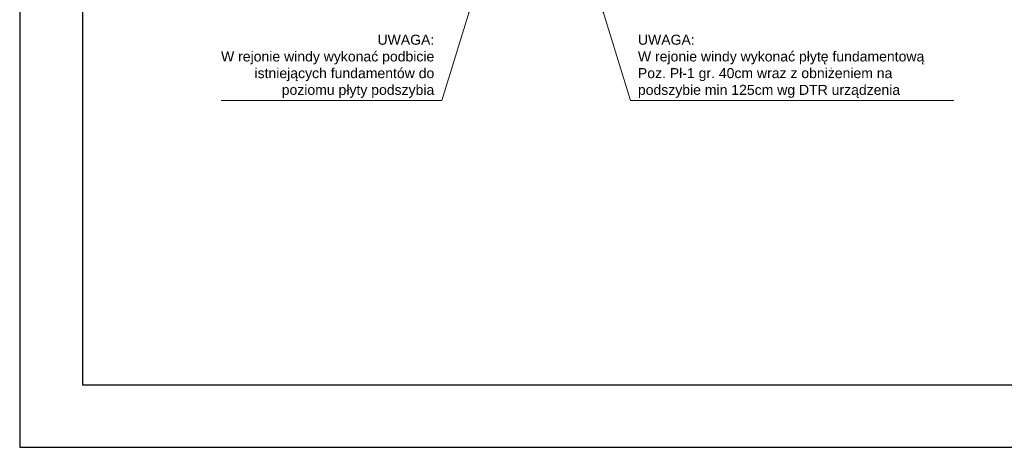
# Model space of a CAD drawing. Header units: inches. Extents: x 201967 to 338763, y -32705 to 30884.
# Tile 16 of 236: x 318928 to 320500, y -19919 to -19237. Entities that reach past the tile are written whole.
import ezdxf

# ---------------------------------------------------------------- set-up
doc = ezdxf.new("R2010")
doc.units = ezdxf.units.IN
doc.header["$MEASUREMENT"] = 0
doc.layers.add('01h KONSTRUKCJA pozycje', color=253, linetype='Continuous', lineweight=13)
doc.layers.add('30 WIDOK 1 005', color=5, linetype='Continuous', lineweight=5)
doc.styles.add('OPIS', font='arial.ttf')
doc.styles.add('RomanS', font='romans.shx')
doc.dimstyles.new('DIM100txt12', dxfattribs={"dimtxt": 12, "dimasz": 1.05, "dimexe": 0, "dimexo": 8, "dimgap": 4, "dimtad": 1, "dimdec": 7, "dimrnd": 0.5, "dimdsep": 46, "dimtxsty": 'RomanS', "dimblk1": 'DIM', "dimblk2": 'DIM', "dimsah": 1, "dimcen": 0.09, "dimse1": 1, "dimse2": 1, "dimclrt": 256, "dimadec": 1, "dimazin": 0, "dimtfac": 1, "dimtdec": 7, "dimtix": 1, "dimtofl": 0, "dimtmove": 2, "dimatfit": 3, "dimfxl": 1, "dimtolj": 1, "dimtzin": 0, "dimarcsym": 0})

# ---------------------------------------------------------------- blocks, each defined once
blk = doc.blocks.new('DIM')
for p, q in [((0, -13), (0, 13)), ((8, 0), (-8, 0))]:
    blk.add_line(p, q)
at = {"const_width": 1.71}
blk.add_lwpolyline([(5.71, 5.71), (-5.71, -5.71)], dxfattribs=at)
blk = doc.blocks.new('1 przekrój B Jagielońska')
at = {"layer": '01h KONSTRUKCJA pozycje', "char_height": 16, "style": 'OPIS'}
for s, insert, width, attachment_point in [('UWAGA:\\PW rejonie windy wykonać podbicie istniejących fundamentów do poziomu płyty podszybia', (-2017.54, -1173.77), 340.4073, 6), ('UWAGA:\\PW rejonie windy wykonać płytę fundamentową Poz. Pł-1 gr. 40cm wraz z obniżeniem na podszybie min 125cm wg DTR urządzenia ', (-1692.46, -1173.77), 504.1035, 4)]:
    blk.add_mtext(s, dxfattribs=dict(at, insert=insert, width=width, attachment_point=attachment_point))
at = {"layer": '01h KONSTRUKCJA pozycje', "annotation_type": 0, "has_hookline": 1}
for points, hookline_direction, text_width in [([(-1959.84, -1080), (-2005.54, -1228.43), (-2013.54, -1228.43)], 1, 340.41), ([(-1750.16, -1080), (-1704.46, -1228.46), (-1696.46, -1228.46)], 0, 504.1)]:
    blk.add_leader(points, dimstyle='DIM100txt12', override={"dimasz": 8, "dimgap": 4, "dimtad": 1}, dxfattribs=dict(at, hookline_direction=hookline_direction, text_width=text_width))

msp = doc.modelspace()

# ---------------------------------------------------------------- linework, layer by layer
at = {"layer": 'Defpoints'}
for points in [[(318927.98, -16949.26), (318927.98, -19919.26), (323127.98, -19919.26), (323127.98, -16949.26)], [(319027.98, -17049.26), (319027.98, -19819.26), (323027.98, -19819.26), (323027.98, -17049.26)]]:
    msp.add_lwpolyline(points, close=True, dxfattribs=at)

# ---------------------------------------------------------------- block references
at = {"layer": '30 WIDOK 1 005'}
msp.add_blockref('1 przekrój B Jagielońska', (321607.3, -18137.23), dxfattribs=at)

doc.saveas('drawing.dxf')
